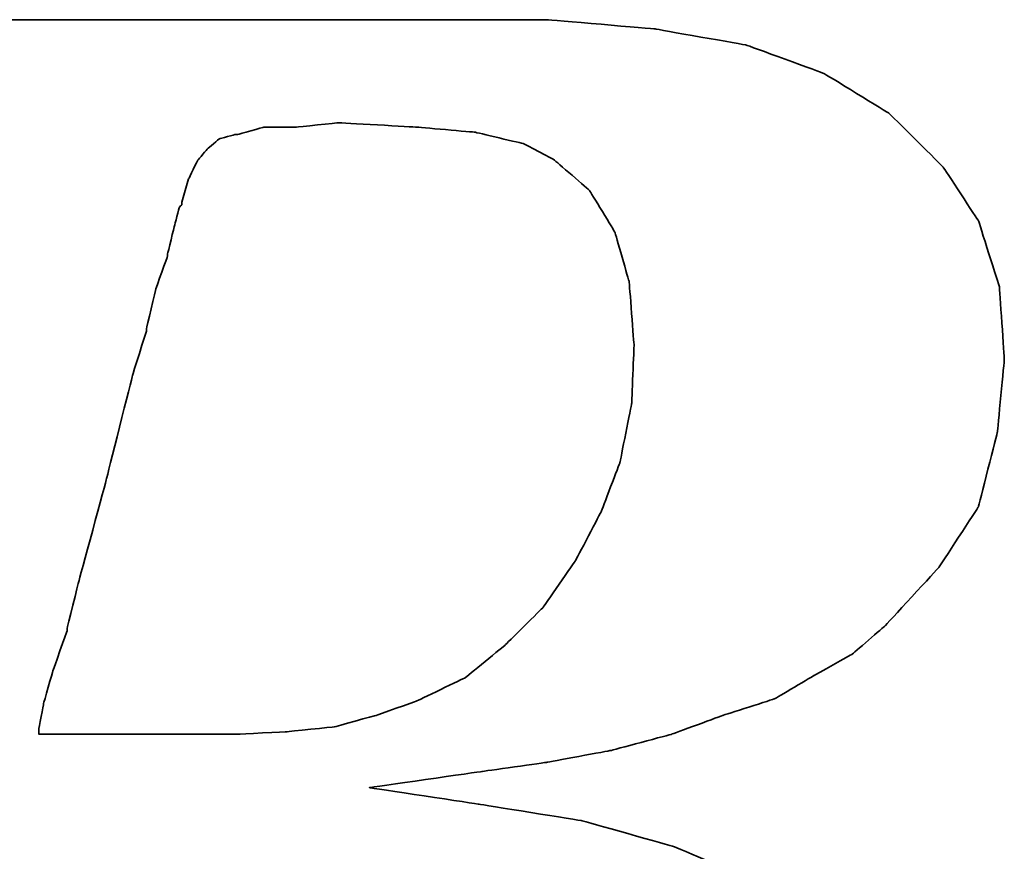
# Model space of a CAD drawing. Header units: millimetres. Extents: x 455 to 817, y 438 to 567.
# Tile 30 of 51: x 721.08 to 723.99, y 475.04 to 477.5. Entities that reach past the tile are written whole.
import ezdxf

# ---------------------------------------------------------------- set-up
doc = ezdxf.new("R2010")
doc.units = ezdxf.units.MM
doc.layers.add('DIM', color=4, linetype='CONTINUOUS')
doc.layers.add('layer 1', color=7, linetype='CONTINUOUS')

# ---------------------------------------------------------------- blocks, each defined once
blk = doc.blocks.new('TBI MOTION logo(完整正式版)')
at = {"layer": 'layer 1', "color": 22, "lineweight": 35}
for points, knots in [([(-64.65375, -6.86375), (-64.65375, -6.86375), (-64.84375, -7.29625), (-64.84375, -7.29625), (-64.84375, -7.29625), (-64.84375, -7.29625), (-64.86875, -7.34375), (-64.86875, -7.34375), (-64.86875, -7.34375), (-64.86875, -7.34375), (-64.86875, -7.36875), (-64.86875, -7.36875), (-64.86875, -7.36875), (-64.86875, -7.36875), (-65.15375, -7.65375), (-65.15375, -7.65375), (-65.15375, -7.65375), (-65.15375, -7.65375), (-65.17875, -7.65375), (-65.17875, -7.65375), (-65.17875, -7.65375), (-65.17875, -7.65375), (-65.20375, -7.67875), (-65.20375, -7.67875), (-65.20375, -7.67875), (-65.20375, -7.67875), (-65.58875, -7.87125), (-65.58875, -7.87125), (-65.58875, -7.87125), (-65.58875, -7.87125), (-65.63375, -7.87125), (-65.63375, -7.87125), (-65.63375, -7.87125), (-65.63375, -7.87125), (-65.65875, -7.89375), (-65.65875, -7.89375), (-65.65875, -7.89375), (-65.65875, -7.89375), (-66.09375, -7.94375), (-66.09375, -7.94375), (-66.09375, -7.94375), (-66.09375, -7.94375), (-66.11375, -7.94375), (-66.11375, -7.94375), (-66.11375, -7.94375), (-66.11375, -7.94375), (-66.16375, -7.94375), (-66.16375, -7.94375), (-66.16375, -7.94375), (-66.16375, -7.94375), (-66.30875, -7.94375), (-66.30875, -7.94375), (-66.30875, -7.94375), (-66.30875, -7.94375), (-66.69375, -7.94375), (-66.69375, -7.94375), (-66.69375, -7.94375), (-66.69375, -7.94375), (-67.07375, -7.94375), (-67.07375, -7.94375), (-67.07375, -7.94375), (-67.07375, -7.94375), (-67.12375, -7.94375), (-67.12375, -7.94375), (-67.12375, -7.94375), (-67.12375, -7.94375), (-67.12375, -7.96625), (-67.12375, -7.96625), (-67.12375, -7.96625), (-67.12375, -7.96625), (-67.14875, -7.99125), (-67.14875, -7.99125), (-67.14875, -7.99125), (-67.14875, -7.99125), (-67.24375, -8.34875), (-67.24375, -8.34875), (-67.24375, -8.34875), (-67.24375, -8.34875), (-67.31375, -8.68625), (-67.31375, -8.68625), (-67.31375, -8.68625), (-67.31375, -8.68625), (-67.26875, -8.68625), (-67.26875, -8.68625), (-67.26875, -8.68625), (-67.26875, -8.68625), (-67.07375, -8.68625), (-67.07375, -8.68625), (-67.07375, -8.68625), (-67.07375, -8.68625), (-66.54875, -8.68625), (-66.54875, -8.68625), (-66.54875, -8.68625), (-66.54875, -8.68625), (-65.82625, -8.68625), (-65.82625, -8.68625), (-65.82625, -8.68625), (-65.82625, -8.68625), (-65.01375, -8.68625), (-65.01375, -8.68625), (-65.01375, -8.68625), (-65.01375, -8.68625), (-64.05375, -8.68625), (-64.05375, -8.68625), (-64.05375, -8.68625), (-64.05375, -8.68625), (-62.08375, -8.68625), (-62.08375, -8.68625), (-62.08375, -8.68625), (-62.08375, -8.68625), (-60.06875, -8.68625), (-60.06875, -8.68625), (-60.06875, -8.68625), (-60.06875, -8.68625), (-59.10875, -8.68625), (-59.10875, -8.68625), (-59.10875, -8.68625), (-59.10875, -8.68625), (-58.29375, -8.68625), (-58.29375, -8.68625), (-58.29375, -8.68625), (-58.29375, -8.68625), (-57.57375, -8.68625), (-57.57375, -8.68625), (-57.57375, -8.68625), (-57.57375, -8.68625), (-57.04875, -8.68625), (-57.04875, -8.68625), (-57.04875, -8.68625), (-57.04875, -8.68625), (-56.85375, -8.68625), (-56.85375, -8.68625), (-56.85375, -8.68625), (-56.85375, -8.68625), (-56.70875, -8.68625), (-56.70875, -8.68625), (-56.70875, -8.68625), (-56.70875, -8.68625), (-56.61375, -8.68625), (-56.61375, -8.68625), (-56.61375, -8.68625), (-56.61375, -8.68625), (-56.56875, -8.68625), (-56.56875, -8.68625), (-56.56875, -8.68625), (-56.56875, -8.68625), (-55.65375, -8.63875), (-55.65375, -8.63875), (-55.65375, -8.63875), (-55.65375, -8.63875), (-54.76875, -8.51875), (-54.76875, -8.51875), (-54.76875, -8.51875), (-54.76875, -8.51875), (-53.90375, -8.30375), (-53.90375, -8.30375), (-53.90375, -8.30375), (-53.90375, -8.30375), (-53.08875, -8.03875), (-53.08875, -8.03875), (-53.08875, -8.03875), (-53.08875, -8.03875), (-52.34375, -7.65375), (-52.34375, -7.65375), (-52.34375, -7.65375), (-52.34375, -7.65375), (-51.69875, -7.29625), (-51.69875, -7.29625), (-51.69875, -7.29625), (-51.69875, -7.29625), (-51.21875, -6.91125), (-51.21875, -6.91125), (-51.21875, -6.91125), (-51.21875, -6.91125), (-50.83375, -6.50375), (-50.83375, -6.50375), (-50.83375, -6.50375), (-50.83375, -6.50375), (-50.44875, -5.94875), (-50.44875, -5.94875), (-50.44875, -5.94875), (-50.44875, -5.94875), (-50.13875, -5.30375), (-50.13875, -5.30375), (-50.13875, -5.30375), (-50.13875, -5.30375), (-49.99375, -4.65375), (-49.99375, -4.65375), (-49.99375, -4.65375), (-49.99375, -4.65375), (-49.92375, -3.98375), (-49.92375, -3.98375), (-49.92375, -3.98375), (-49.92375, -3.98375), (-49.99375, -3.19374), (-49.99375, -3.19374), (-49.99375, -3.19374), (-49.99375, -3.19374), (-50.23374, -2.44874), (-50.23374, -2.44874), (-50.23374, -2.44874), (-50.23374, -2.44874), (-50.59375, -1.87374), (-50.59375, -1.87374), (-50.59375, -1.87374), (-50.59375, -1.87374), (-51.09875, -1.31874), (-51.09875, -1.31874), (-51.09875, -1.31874), (-51.09875, -1.31874), (-51.74375, -0.81875), (-51.74375, -0.81875), (-51.74375, -0.81875), (-51.74375, -0.81875), (-52.53875, -0.48125), (-52.53875, -0.48125), (-52.53875, -0.48125), (-52.53875, -0.48125), (-53.47375, -0.21875), (-53.47375, -0.21875), (-53.47375, -0.21875), (-53.47375, -0.21875), (-54.52875, -0.04874), (-54.52875, -0.04874), (-54.52875, -0.04874), (-54.52875, -0.04874), (-55.65375, 0.12125), (-55.65375, 0.12125), (-55.65375, 0.12125), (-55.65375, 0.12125), (-54.50375, 0.28624), (-54.50375, 0.28624), (-54.50375, 0.28624), (-54.50375, 0.28624), (-53.83375, 0.38124), (-53.83375, 0.38124), (-53.83375, 0.38124), (-53.83375, 0.38124), (-53.18375, 0.50125), (-53.18375, 0.50125), (-53.18375, 0.50125), (-53.18375, 0.50125), (-52.55875, 0.66874), (-52.55875, 0.66874), (-52.55875, 0.66874), (-52.55875, 0.66874), (-52.03375, 0.86124), (-52.03375, 0.86124), (-52.03375, 0.86124), (-52.03375, 0.86124), (-51.50374, 1.03124), (-51.50374, 1.03124), (-51.50374, 1.03124), (-51.50374, 1.03124), (-51.09875, 1.27125), (-51.09875, 1.27125), (-51.09875, 1.27125), (-51.09875, 1.27125), (-50.71375, 1.48624), (-50.71375, 1.48624), (-50.71375, 1.48624), (-50.71375, 1.48624), (-50.37625, 1.77625), (-50.37625, 1.77625), (-50.37625, 1.77625), (-50.37625, 1.77625), (-49.82375, 2.37625), (-49.82375, 2.37625), (-49.82375, 2.37625), (-49.82375, 2.37625), (-49.41875, 2.99625), (-49.41875, 2.99625), (-49.41875, 2.99625), (-49.41875, 2.99625), (-49.22375, 3.76625), (-49.22375, 3.76625), (-49.22375, 3.76625), (-49.22375, 3.76625), (-49.15375, 4.50874), (-49.15375, 4.50874), (-49.15375, 4.50874), (-49.15375, 4.50874), (-49.20375, 5.25125), (-49.20375, 5.25125), (-49.20375, 5.25125), (-49.20375, 5.25125), (-49.41875, 5.92625), (-49.41875, 5.92625), (-49.41875, 5.92625), (-49.41875, 5.92625), (-49.77875, 6.47625), (-49.77875, 6.47625), (-49.77875, 6.47625), (-49.77875, 6.47625), (-50.33125, 7.02624), (-50.33125, 7.02624), (-50.33125, 7.02624), (-50.33125, 7.02624), (-51.00125, 7.43625), (-51.00125, 7.43625), (-51.00125, 7.43625), (-51.00125, 7.43625), (-51.79375, 7.72625), (-51.79375, 7.72625), (-51.79375, 7.72625), (-51.79375, 7.72625), (-52.72875, 7.89124), (-52.72875, 7.89124), (-52.72875, 7.89124), (-52.72875, 7.89124), (-53.83375, 7.98625), (-53.83375, 7.98625), (-53.83375, 7.98625), (-53.83375, 7.98625), (-53.92875, 7.98625), (-53.92875, 7.98625), (-53.92875, 7.98625), (-53.92875, 7.98625), (-54.26375, 7.98625), (-54.26375, 7.98625), (-54.26375, 7.98625), (-54.26375, 7.98625), (-54.74375, 7.98625), (-54.74375, 7.98625), (-54.74375, 7.98625), (-54.74375, 7.98625), (-55.36875, 7.98625), (-55.36875, 7.98625), (-55.36875, 7.98625), (-55.36875, 7.98625), (-56.13375, 7.98625), (-56.13375, 7.98625), (-56.13375, 7.98625), (-56.13375, 7.98625), (-56.94875, 7.98625), (-56.94875, 7.98625), (-56.94875, 7.98625), (-56.94875, 7.98625), (-58.77625, 7.98625), (-58.77625, 7.98625), (-58.77625, 7.98625), (-58.77625, 7.98625), (-60.59875, 7.98625), (-60.59875, 7.98625), (-60.59875, 7.98625), (-60.59875, 7.98625), (-61.41375, 7.98625), (-61.41375, 7.98625), (-61.41375, 7.98625), (-61.41375, 7.98625), (-62.17875, 7.98625), (-62.17875, 7.98625), (-62.17875, 7.98625), (-62.17875, 7.98625), (-62.80375, 7.98625), (-62.80375, 7.98625), (-62.80375, 7.98625), (-62.80375, 7.98625), (-63.30625, 7.98625), (-63.30625, 7.98625), (-63.30625, 7.98625), (-63.30625, 7.98625), (-63.57375, 7.98625), (-63.57375, 7.98625), (-63.57375, 7.98625), (-63.57375, 7.98625), (-63.57375, 7.96375), (-63.57375, 7.96375), (-63.57375, 7.96375), (-63.57375, 7.96375), (-63.59875, 7.94125), (-63.59875, 7.94125), (-63.59875, 7.94125), (-63.59875, 7.94125), (-63.69375, 7.55625), (-63.69375, 7.55625), (-63.69375, 7.55625), (-63.69375, 7.55625), (-63.76375, 7.24624), (-63.76375, 7.24624), (-63.76375, 7.24624), (-63.76375, 7.24624), (-63.23875, 7.24624), (-63.23875, 7.24624), (-63.23875, 7.24624), (-63.23875, 7.24624), (-62.75875, 7.24624), (-62.75875, 7.24624), (-62.75875, 7.24624), (-62.75875, 7.24624), (-62.61125, 7.24624), (-62.61125, 7.24624), (-62.61125, 7.24624), (-62.61125, 7.24624), (-62.56625, 7.24624), (-62.56625, 7.24624), (-62.56625, 7.24624), (-62.56625, 7.24624), (-62.22875, 7.24624), (-62.22875, 7.24624), (-62.22875, 7.24624), (-62.22875, 7.24624), (-62.20375, 7.24624), (-62.20375, 7.24624), (-62.20375, 7.24624), (-62.20375, 7.24624), (-62.17875, 7.21875), (-62.17875, 7.21875), (-62.17875, 7.21875), (-62.17875, 7.21875), (-61.96375, 7.17125), (-61.96375, 7.17125), (-61.96375, 7.17125), (-61.96375, 7.17125), (-61.72375, 7.12624), (-61.72375, 7.12624), (-61.72375, 7.12624), (-61.72375, 7.12624), (-61.70375, 7.12624), (-61.70375, 7.12624), (-61.70375, 7.12624), (-61.70375, 7.12624), (-61.55875, 7.07624), (-61.55875, 7.07624), (-61.55875, 7.07624), (-61.55875, 7.07624), (-61.50875, 7.07624), (-61.50875, 7.07624), (-61.50875, 7.07624), (-61.50875, 7.07624), (-61.48375, 7.02624), (-61.48375, 7.02624), (-61.48375, 7.02624), (-61.48375, 7.02624), (-61.31875, 6.83375), (-61.31875, 6.83375), (-61.31875, 6.83375), (-61.31875, 6.83375), (-61.29375, 6.81125), (-61.29375, 6.81125), (-61.29375, 6.81125), (-61.29375, 6.81125), (-61.29375, 6.78625), (-61.29375, 6.78625), (-61.29375, 6.78625), (-61.29375, 6.78625), (-61.19875, 6.50124), (-61.19875, 6.50124), (-61.19875, 6.50124), (-61.19875, 6.50124), (-61.17375, 6.45124), (-61.17375, 6.45124), (-61.17375, 6.45124), (-61.17375, 6.45124), (-61.19875, 6.40625), (-61.19875, 6.40625), (-61.19875, 6.40625), (-61.19875, 6.40625), (-61.26875, 5.99624), (-61.26875, 5.99624), (-61.26875, 5.99624), (-61.26875, 5.99624), (-61.26875, 5.85125), (-61.26875, 5.85125), (-61.26875, 5.85125), (-61.26875, 5.85125), (-61.26875, 5.82625), (-61.26875, 5.82625), (-61.26875, 5.82625), (-61.26875, 5.82625), (-61.29375, 5.80625), (-61.29375, 5.80625), (-61.29375, 5.80625), (-61.29375, 5.80625), (-61.34125, 5.66125), (-61.34125, 5.66125), (-61.34125, 5.66125), (-61.34125, 5.66125), (-61.41375, 5.44625), (-61.41375, 5.44625), (-61.41375, 5.44625), (-61.41375, 5.44625), (-61.48375, 5.15625), (-61.48375, 5.15625), (-61.48375, 5.15625), (-61.48375, 5.15625), (-61.58375, 4.82124), (-61.58375, 4.82124), (-61.58375, 4.82124), (-61.58375, 4.82124), (-61.79875, 4.00375), (-61.79875, 4.00375), (-61.79875, 4.00375), (-61.79875, 4.00375), (-62.05875, 2.99625), (-62.05875, 2.99625), (-62.05875, 2.99625), (-62.05875, 2.99625), (-62.34875, 1.91625), (-62.34875, 1.91625), (-62.34875, 1.91625), (-62.34875, 1.91625), (-62.97375, -0.41124), (-62.97375, -0.41124), (-62.97375, -0.41124), (-62.97375, -0.41124), (-63.59875, -2.75875), (-63.59875, -2.75875), (-63.59875, -2.75875), (-63.59875, -2.75875), (-63.88375, -3.86374), (-63.88375, -3.86374), (-63.88375, -3.86374), (-63.88375, -3.86374), (-64.14875, -4.82374), (-64.14875, -4.82374), (-64.14875, -4.82374), (-64.14875, -4.82374), (-64.36375, -5.64125), (-64.36375, -5.64125), (-64.36375, -5.64125), (-64.36375, -5.64125), (-64.43625, -5.97625), (-64.43625, -5.97625), (-64.43625, -5.97625), (-64.43625, -5.97625), (-64.50875, -6.28625), (-64.50875, -6.28625), (-64.50875, -6.28625), (-64.50875, -6.28625), (-64.50875, -6.30875), (-64.50875, -6.30875), (-64.50875, -6.30875), (-64.50875, -6.30875), (-64.57875, -6.50375), (-64.57875, -6.50375), (-64.57875, -6.50375), (-64.57875, -6.50375), (-64.62875, -6.69625), (-64.62875, -6.69625), (-64.62875, -6.69625), (-64.62875, -6.69625), (-64.62875, -6.76875), (-64.62875, -6.76875), (-64.62875, -6.76875), (-64.62875, -6.76875), (-64.62875, -6.81375), (-64.62875, -6.81375), (-64.62875, -6.81375), (-64.62875, -6.81375), (-64.62875, -6.83875), (-64.62875, -6.83875), (-64.62875, -6.83875), (-64.62875, -6.83875), (-64.65375, -6.86375), (-64.65375, -6.86375)], [0, 0, 0, 0, 0.00719424, 0.00719424, 0.00719424, 0.00719425, 0.01438849, 0.01438849, 0.01438849, 0.0143885, 0.02158273, 0.02158273, 0.02158273, 0.02158274, 0.02877698, 0.02877698, 0.02877698, 0.02877699, 0.03597122, 0.03597122, 0.03597122, 0.03597123, 0.04316547, 0.04316547, 0.04316547, 0.04316548, 0.05035971, 0.05035971, 0.05035971, 0.05035972, 0.05755396, 0.05755396, 0.05755396, 0.05755397, 0.0647482, 0.0647482, 0.0647482, 0.06474821, 0.07194245, 0.07194245, 0.07194245, 0.07194246, 0.07913669, 0.07913669, 0.07913669, 0.0791367, 0.08633094, 0.08633094, 0.08633094, 0.08633095, 0.09352518, 0.09352518, 0.09352518, 0.09352519, 0.10071942, 0.10071942, 0.10071942, 0.10071943, 0.10791367, 0.10791367, 0.10791367, 0.10791368, 0.11510791, 0.11510791, 0.11510791, 0.11510792, 0.12230216, 0.12230216, 0.12230216, 0.12230217, 0.1294964, 0.1294964, 0.1294964, 0.12949641, 0.13669065, 0.13669065, 0.13669065, 0.13669066, 0.14388489, 0.14388489, 0.14388489, 0.1438849, 0.15107914, 0.15107914, 0.15107914, 0.15107915, 0.15827338, 0.15827338, 0.15827338, 0.15827339, 0.16546763, 0.16546763, 0.16546763, 0.16546764, 0.17266187, 0.17266187, 0.17266187, 0.17266188, 0.17985612, 0.17985612, 0.17985612, 0.17985613, 0.18705036, 0.18705036, 0.18705036, 0.18705037, 0.1942446, 0.1942446, 0.1942446, 0.19424461, 0.20143885, 0.20143885, 0.20143885, 0.20143886, 0.20863309, 0.20863309, 0.20863309, 0.2086331, 0.21582734, 0.21582734, 0.21582734, 0.21582735, 0.22302158, 0.22302158, 0.22302158, 0.22302159, 0.23021583, 0.23021583, 0.23021583, 0.23021584, 0.23741007, 0.23741007, 0.23741007, 0.23741008, 0.24460432, 0.24460432, 0.24460432, 0.24460433, 0.25179856, 0.25179856, 0.25179856, 0.25179857, 0.25899281, 0.25899281, 0.25899281, 0.25899282, 0.26618705, 0.26618705, 0.26618705, 0.26618706, 0.27338129, 0.27338129, 0.27338129, 0.2733813, 0.28057554, 0.28057554, 0.28057554, 0.28057555, 0.28776978, 0.28776978, 0.28776978, 0.28776979, 0.29496403, 0.29496403, 0.29496403, 0.29496404, 0.30215827, 0.30215827, 0.30215827, 0.30215828, 0.30935252, 0.30935252, 0.30935252, 0.30935253, 0.31654676, 0.31654676, 0.31654676, 0.31654677, 0.32374101, 0.32374101, 0.32374101, 0.32374102, 0.33093525, 0.33093525, 0.33093525, 0.33093526, 0.3381295, 0.3381295, 0.3381295, 0.33812951, 0.34532374, 0.34532374, 0.34532374, 0.34532375, 0.35251799, 0.35251799, 0.35251799, 0.352518, 0.35971223, 0.35971223, 0.35971223, 0.35971224, 0.36690647, 0.36690647, 0.36690647, 0.36690648, 0.37410072, 0.37410072, 0.37410072, 0.37410073, 0.38129496, 0.38129496, 0.38129496, 0.38129497, 0.38848921, 0.38848921, 0.38848921, 0.38848922, 0.39568345, 0.39568345, 0.39568345, 0.39568346, 0.4028777, 0.4028777, 0.4028777, 0.40287771, 0.41007194, 0.41007194, 0.41007194, 0.41007195, 0.41726619, 0.41726619, 0.41726619, 0.4172662, 0.42446043, 0.42446043, 0.42446043, 0.42446044, 0.43165468, 0.43165468, 0.43165468, 0.43165469, 0.43884892, 0.43884892, 0.43884892, 0.43884893, 0.44604317, 0.44604317, 0.44604317, 0.44604318, 0.45323741, 0.45323741, 0.45323741, 0.45323742, 0.46043165, 0.46043165, 0.46043165, 0.46043166, 0.4676259, 0.4676259, 0.4676259, 0.46762591, 0.47482014, 0.47482014, 0.47482014, 0.47482015, 0.48201439, 0.48201439, 0.48201439, 0.4820144, 0.48920863, 0.48920863, 0.48920863, 0.48920864, 0.49640288, 0.49640288, 0.49640288, 0.49640289, 0.50359712, 0.50359712, 0.50359712, 0.50359713, 0.51079137, 0.51079137, 0.51079137, 0.51079138, 0.51798561, 0.51798561, 0.51798561, 0.51798562, 0.52517986, 0.52517986, 0.52517986, 0.52517987, 0.5323741, 0.5323741, 0.5323741, 0.53237411, 0.53956835, 0.53956835, 0.53956835, 0.53956836, 0.54676259, 0.54676259, 0.54676259, 0.5467626, 0.55395683, 0.55395683, 0.55395683, 0.55395684, 0.56115108, 0.56115108, 0.56115108, 0.56115109, 0.56834532, 0.56834532, 0.56834532, 0.56834533, 0.57553957, 0.57553957, 0.57553957, 0.57553958, 0.58273381, 0.58273381, 0.58273381, 0.58273382, 0.58992806, 0.58992806, 0.58992806, 0.58992807, 0.5971223, 0.5971223, 0.5971223, 0.59712231, 0.60431655, 0.60431655, 0.60431655, 0.60431656, 0.61151079, 0.61151079, 0.61151079, 0.6115108, 0.61870504, 0.61870504, 0.61870504, 0.61870505, 0.62589928, 0.62589928, 0.62589928, 0.62589929, 0.63309353, 0.63309353, 0.63309353, 0.63309354, 0.64028777, 0.64028777, 0.64028777, 0.64028778, 0.64748201, 0.64748201, 0.64748201, 0.64748202, 0.65467626, 0.65467626, 0.65467626, 0.65467627, 0.6618705, 0.6618705, 0.6618705, 0.66187051, 0.66906475, 0.66906475, 0.66906475, 0.66906476, 0.67625899, 0.67625899, 0.67625899, 0.676259, 0.68345324, 0.68345324, 0.68345324, 0.68345325, 0.69064748, 0.69064748, 0.69064748, 0.69064749, 0.69784173, 0.69784173, 0.69784173, 0.69784174, 0.70503597, 0.70503597, 0.70503597, 0.70503598, 0.71223022, 0.71223022, 0.71223022, 0.71223023, 0.71942446, 0.71942446, 0.71942446, 0.71942447, 0.72661871, 0.72661871, 0.72661871, 0.72661872, 0.73381295, 0.73381295, 0.73381295, 0.73381296, 0.74100719, 0.74100719, 0.74100719, 0.7410072, 0.74820144, 0.74820144, 0.74820144, 0.74820145, 0.75539568, 0.75539568, 0.75539568, 0.75539569, 0.76258993, 0.76258993, 0.76258993, 0.76258994, 0.76978417, 0.76978417, 0.76978417, 0.76978418, 0.77697842, 0.77697842, 0.77697842, 0.77697843, 0.78417266, 0.78417266, 0.78417266, 0.78417267, 0.79136691, 0.79136691, 0.79136691, 0.79136692, 0.79856115, 0.79856115, 0.79856115, 0.79856116, 0.8057554, 0.8057554, 0.8057554, 0.80575541, 0.81294964, 0.81294964, 0.81294964, 0.81294965, 0.82014388, 0.82014388, 0.82014388, 0.82014389, 0.82733813, 0.82733813, 0.82733813, 0.82733814, 0.83453237, 0.83453237, 0.83453237, 0.83453238, 0.84172662, 0.84172662, 0.84172662, 0.84172663, 0.84892086, 0.84892086, 0.84892086, 0.84892087, 0.85611511, 0.85611511, 0.85611511, 0.85611512, 0.86330935, 0.86330935, 0.86330935, 0.86330936, 0.8705036, 0.8705036, 0.8705036, 0.87050361, 0.87769784, 0.87769784, 0.87769784, 0.87769785, 0.88489209, 0.88489209, 0.88489209, 0.8848921, 0.89208633, 0.89208633, 0.89208633, 0.89208634, 0.89928058, 0.89928058, 0.89928058, 0.89928059, 0.90647482, 0.90647482, 0.90647482, 0.90647483, 0.91366906, 0.91366906, 0.91366906, 0.91366907, 0.92086331, 0.92086331, 0.92086331, 0.92086332, 0.92805755, 0.92805755, 0.92805755, 0.92805756, 0.9352518, 0.9352518, 0.9352518, 0.93525181, 0.94244604, 0.94244604, 0.94244604, 0.94244605, 0.94964029, 0.94964029, 0.94964029, 0.9496403, 0.95683453, 0.95683453, 0.95683453, 0.95683454, 0.96402878, 0.96402878, 0.96402878, 0.96402879, 0.97122302, 0.97122302, 0.97122302, 0.97122303, 0.97841727, 0.97841727, 0.97841727, 0.97841728, 0.98561151, 0.98561151, 0.98561151, 0.98561152, 0.99280576, 0.99280576, 0.99280576, 0.99280577, 1, 1, 1, 1]), ([(-57.50375, 6.35625), (-57.50375, 6.35625), (-57.57375, 6.11625), (-57.57375, 6.11625), (-57.57375, 6.11625), (-57.57375, 6.11625), (-57.57375, 6.09125), (-57.57375, 6.09125), (-57.57375, 6.09125), (-57.57375, 6.09125), (-57.59875, 6.06625), (-57.59875, 6.06625), (-57.59875, 6.06625), (-57.59875, 6.06625), (-57.64875, 5.87625), (-57.64875, 5.87625), (-57.64875, 5.87625), (-57.64875, 5.87625), (-57.71875, 5.58875), (-57.71875, 5.58875), (-57.71875, 5.58875), (-57.71875, 5.58875), (-57.71875, 5.56625), (-57.71875, 5.56625), (-57.71875, 5.56625), (-57.71875, 5.56625), (-57.83875, 5.23125), (-57.83875, 5.23125), (-57.83875, 5.23125), (-57.83875, 5.23125), (-57.93625, 4.82124), (-57.93625, 4.82124), (-57.93625, 4.82124), (-57.93625, 4.82124), (-57.93625, 4.79624), (-57.93625, 4.79624), (-57.93625, 4.79624), (-57.93625, 4.79624), (-58.07875, 4.34125), (-58.07875, 4.34125), (-58.07875, 4.34125), (-58.07875, 4.34125), (-58.34375, 3.28625), (-58.34375, 3.28625), (-58.34375, 3.28625), (-58.34375, 3.28625), (-58.62875, 2.23124), (-58.62875, 2.23124), (-58.62875, 2.23124), (-58.62875, 2.23124), (-58.74875, 1.75125), (-58.74875, 1.75125), (-58.74875, 1.75125), (-58.74875, 1.75125), (-58.74875, 1.72625), (-58.74875, 1.72625), (-58.74875, 1.72625), (-58.74875, 1.72625), (-58.89375, 1.31625), (-58.89375, 1.31625), (-58.89375, 1.31625), (-58.89375, 1.31625), (-58.98875, 0.98124), (-58.98875, 0.98124), (-58.98875, 0.98124), (-58.98875, 0.98124), (-59.03875, 0.71625), (-59.03875, 0.71625), (-59.03875, 0.71625), (-59.03875, 0.71625), (-59.03875, 0.66874), (-59.03875, 0.66874), (-59.03875, 0.66874), (-59.03875, 0.66874), (-58.91875, 0.66874), (-58.91875, 0.66874), (-58.91875, 0.66874), (-58.91875, 0.66874), (-58.53375, 0.66874), (-58.53375, 0.66874), (-58.53375, 0.66874), (-58.53375, 0.66874), (-58.10375, 0.66874), (-58.10375, 0.66874), (-58.10375, 0.66874), (-58.10375, 0.66874), (-57.66875, 0.66874), (-57.66875, 0.66874), (-57.66875, 0.66874), (-57.66875, 0.66874), (-57.33375, 0.66874), (-57.33375, 0.66874), (-57.33375, 0.66874), (-57.33375, 0.66874), (-57.09375, 0.66874), (-57.09375, 0.66874), (-57.09375, 0.66874), (-57.09375, 0.66874), (-56.99875, 0.66874), (-56.99875, 0.66874), (-56.99875, 0.66874), (-56.99875, 0.66874), (-56.49375, 0.69374), (-56.49375, 0.69374), (-56.49375, 0.69374), (-56.49375, 0.69374), (-56.01375, 0.74374), (-56.01375, 0.74374), (-56.01375, 0.74374), (-56.01375, 0.74374), (-55.58375, 0.86124), (-55.58375, 0.86124), (-55.58375, 0.86124), (-55.58375, 0.86124), (-55.17375, 1.00624), (-55.17375, 1.00624), (-55.17375, 1.00624), (-55.17375, 1.00624), (-54.67375, 1.24625), (-54.67375, 1.24625), (-54.67375, 1.24625), (-54.67375, 1.24625), (-54.26375, 1.58124), (-54.26375, 1.58124), (-54.26375, 1.58124), (-54.26375, 1.58124), (-53.87875, 1.96374), (-53.87875, 1.96374), (-53.87875, 1.96374), (-53.87875, 1.96374), (-53.54375, 2.44625), (-53.54375, 2.44625), (-53.54375, 2.44625), (-53.54375, 2.44625), (-53.27875, 2.95125), (-53.27875, 2.95125), (-53.27875, 2.95125), (-53.27875, 2.95125), (-53.08875, 3.45124), (-53.08875, 3.45124), (-53.08875, 3.45124), (-53.08875, 3.45124), (-52.96875, 4.05124), (-52.96875, 4.05124), (-52.96875, 4.05124), (-52.96875, 4.05124), (-52.94375, 4.65125), (-52.94375, 4.65125), (-52.94375, 4.65125), (-52.94375, 4.65125), (-52.99375, 5.30125), (-52.99375, 5.30125), (-52.99375, 5.30125), (-52.99375, 5.30125), (-53.13875, 5.80625), (-53.13875, 5.80625), (-53.13875, 5.80625), (-53.13875, 5.80625), (-53.39875, 6.23625), (-53.39875, 6.23625), (-53.39875, 6.23625), (-53.39875, 6.23625), (-53.75875, 6.54875), (-53.75875, 6.54875), (-53.75875, 6.54875), (-53.75875, 6.54875), (-54.07375, 6.71625), (-54.07375, 6.71625), (-54.07375, 6.71625), (-54.07375, 6.71625), (-54.57375, 6.83375), (-54.57375, 6.83375), (-54.57375, 6.83375), (-54.57375, 6.83375), (-55.17375, 6.88625), (-55.17375, 6.88625), (-55.17375, 6.88625), (-55.17375, 6.88625), (-55.96875, 6.93125), (-55.96875, 6.93125), (-55.96875, 6.93125), (-55.96875, 6.93125), (-56.39875, 6.88625), (-56.39875, 6.88625), (-56.39875, 6.88625), (-56.39875, 6.88625), (-56.42125, 6.88625), (-56.42125, 6.88625), (-56.42125, 6.88625), (-56.42125, 6.88625), (-56.73375, 6.88625), (-56.73375, 6.88625), (-56.73375, 6.88625), (-56.73375, 6.88625), (-56.99875, 6.81125), (-56.99875, 6.81125), (-56.99875, 6.81125), (-56.99875, 6.81125), (-57.02375, 6.81125), (-57.02375, 6.81125), (-57.02375, 6.81125), (-57.02375, 6.81125), (-57.18875, 6.76625), (-57.18875, 6.76625), (-57.18875, 6.76625), (-57.18875, 6.76625), (-57.30875, 6.66625), (-57.30875, 6.66625), (-57.30875, 6.66625), (-57.30875, 6.66625), (-57.40875, 6.54875), (-57.40875, 6.54875), (-57.40875, 6.54875), (-57.40875, 6.54875), (-57.50375, 6.35625), (-57.50375, 6.35625)], [0, 0, 0, 0, 0.01851852, 0.01851852, 0.01851852, 0.01851853, 0.03703704, 0.03703704, 0.03703704, 0.03703705, 0.05555556, 0.05555556, 0.05555556, 0.05555557, 0.07407407, 0.07407407, 0.07407407, 0.07407408, 0.09259259, 0.09259259, 0.09259259, 0.0925926, 0.11111111, 0.11111111, 0.11111111, 0.11111112, 0.12962963, 0.12962963, 0.12962963, 0.12962964, 0.14814815, 0.14814815, 0.14814815, 0.14814816, 0.16666667, 0.16666667, 0.16666667, 0.16666668, 0.18518519, 0.18518519, 0.18518519, 0.1851852, 0.2037037, 0.2037037, 0.2037037, 0.20370371, 0.22222222, 0.22222222, 0.22222222, 0.22222223, 0.24074074, 0.24074074, 0.24074074, 0.24074075, 0.25925926, 0.25925926, 0.25925926, 0.25925927, 0.27777778, 0.27777778, 0.27777778, 0.27777779, 0.2962963, 0.2962963, 0.2962963, 0.29629631, 0.31481481, 0.31481481, 0.31481481, 0.31481482, 0.33333333, 0.33333333, 0.33333333, 0.33333334, 0.35185185, 0.35185185, 0.35185185, 0.35185186, 0.37037037, 0.37037037, 0.37037037, 0.37037038, 0.38888889, 0.38888889, 0.38888889, 0.3888889, 0.40740741, 0.40740741, 0.40740741, 0.40740742, 0.42592593, 0.42592593, 0.42592593, 0.42592594, 0.44444444, 0.44444444, 0.44444444, 0.44444445, 0.46296296, 0.46296296, 0.46296296, 0.46296297, 0.48148148, 0.48148148, 0.48148148, 0.48148149, 0.5, 0.5, 0.5, 0.50000001, 0.51851852, 0.51851852, 0.51851852, 0.51851853, 0.53703704, 0.53703704, 0.53703704, 0.53703705, 0.55555556, 0.55555556, 0.55555556, 0.55555557, 0.57407407, 0.57407407, 0.57407407, 0.57407408, 0.59259259, 0.59259259, 0.59259259, 0.5925926, 0.61111111, 0.61111111, 0.61111111, 0.61111112, 0.62962963, 0.62962963, 0.62962963, 0.62962964, 0.64814815, 0.64814815, 0.64814815, 0.64814816, 0.66666667, 0.66666667, 0.66666667, 0.66666668, 0.68518519, 0.68518519, 0.68518519, 0.6851852, 0.7037037, 0.7037037, 0.7037037, 0.70370371, 0.72222222, 0.72222222, 0.72222222, 0.72222223, 0.74074074, 0.74074074, 0.74074074, 0.74074075, 0.75925926, 0.75925926, 0.75925926, 0.75925927, 0.77777778, 0.77777778, 0.77777778, 0.77777779, 0.7962963, 0.7962963, 0.7962963, 0.79629631, 0.81481481, 0.81481481, 0.81481481, 0.81481482, 0.83333333, 0.83333333, 0.83333333, 0.83333334, 0.85185185, 0.85185185, 0.85185185, 0.85185186, 0.87037037, 0.87037037, 0.87037037, 0.87037038, 0.88888889, 0.88888889, 0.88888889, 0.8888889, 0.90740741, 0.90740741, 0.90740741, 0.90740742, 0.92592593, 0.92592593, 0.92592593, 0.92592594, 0.94444444, 0.94444444, 0.94444444, 0.94444445, 0.96296296, 0.96296296, 0.96296296, 0.96296297, 0.98148148, 0.98148148, 0.98148148, 0.98148149, 1, 1, 1, 1])]:
    blk.add_open_spline(points, degree=3, knots=knots, dxfattribs=at)

msp = doc.modelspace()

# ---------------------------------------------------------------- block references
at = {"layer": 'DIM', "color": 7, "xscale": 0.2889976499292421, "yscale": 0.2889976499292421, "zscale": 0.2889976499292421}
msp.add_blockref('TBI MOTION logo(完整正式版)', (738.1939, 475.1942), dxfattribs=at)

doc.saveas('drawing.dxf')
